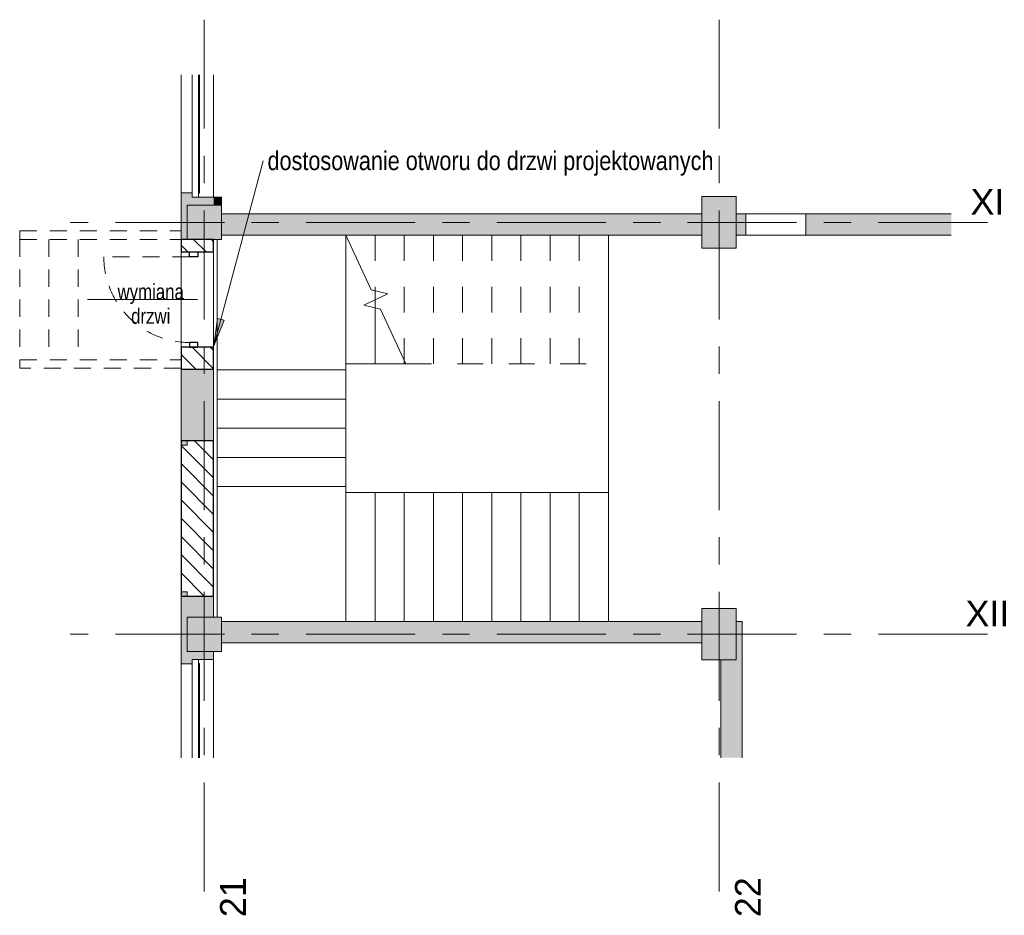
# Model space of a CAD drawing. Header units: centimetres. Extents: x -1428 to 28402, y -8842 to 3590.
# Tile 1 of 11: x -1428 to -280, y 1041 to 2085. Entities that reach past the tile are written whole.
import ezdxf

# ---------------------------------------------------------------- set-up
doc = ezdxf.new("R2010")
doc.units = ezdxf.units.CM
for name, pattern in [('Dash', [60, 30, -30]), ('Oś', [222.25, 127, -31.75, 31.75, -31.75]), ('Wyburzenia', [35, 20, -15])]:
    doc.linetypes.add(name, pattern=pattern)
for name, color, linetype, lineweight in [('A-DETL', 90, 'Continuous', 25), ('A-DETL-GENF', 92, 'Continuous', 9), ('A-DETL-MEDM', 33, 'Wyburzenia', 9), ('A-DOOR', 31, 'Wyburzenia', 9), ('A-DOOR-IDEN', 31, 'Continuous', 13), ('A-FLOR', 192, 'Continuous', 13), ('A-GLAZ', 151, 'Continuous', 13), ('A-WALL', 113, 'Continuous', 13), ('A-WALL-PATT', 111, 'Continuous', 13), ('G-ANNO-TEXT', 231, 'Continuous', 13), ('S-COLS', 52, 'Continuous', 13), ('S-GRID', 1, 'Continuous', 13), ('S-GRID-IDEN', 1, 'Continuous', 13), ('S-STRS', 31, 'Continuous', 13), ('S-STRS-MBND', 31, 'Continuous', 13)]:
    doc.layers.add(name, color=color, linetype=linetype, lineweight=lineweight)
doc.styles.add('Arial', font='arial.ttf', dxfattribs={"height": 30})
doc.styles.add('Arial Narrow', font='ARIALN.TTF', dxfattribs={"height": 22})
doc.styles.add('Arial Narrow_1', font='ARIALN.TTF', dxfattribs={"width": 0.95, "height": 0.18})
pattern_1 = [(315, (-1437.175, -1247.529), (10.6066, 10.6066), [])]

# ---------------------------------------------------------------- blocks, each defined once
blk = doc.blocks.new('DRZWI 1S - automatyczna etykieta - Drzwi 100-2252137-parter niski _-3_30 m_ - wyburzenia i zamurowania Klatka schodowa')
at = {"layer": 'A-DETL-GENF', "color": 10, "linetype": 'Wyburzenia'}
for p, q in [((-55.5, 9), (-55.5, -0.5)), ((-50, 9), (-55.5, 9)), ((-50, -0.5), (-50, 9)), ((55.5, 9), (50, 9)), ((50, 9), (50, -0.5)), ((55.5, -0.5), (55.5, 9)), ((-55.5, -0.5), (-50, -0.5)), ((50, -0.5), (55.5, -0.5))]:
    blk.add_line(p, q, dxfattribs=at)
at = {"layer": 'A-DETL-MEDM', "color": 1, "lineweight": 25}
for p, q in [((-50, 9), (-55.5, 9)), ((-55.5, 9), (-55.5, -0.5)), ((-50, -0.5), (-50, 9)), ((50, -0.5), (50, 9)), ((50, 9), (55.5, 9)), ((55.5, 9), (55.5, -0.5)), ((-55.5, -0.5), (-50, -0.5)), ((55.5, -0.5), (50, -0.5))]:
    blk.add_line(p, q, dxfattribs=at)
at = {"layer": 'A-DOOR', "color": 20, "lineweight": 13}
blk.add_line((50, 9), (50, 109), dxfattribs=at)
blk.add_arc((50, 9), 100, 90, 180, dxfattribs=at)
blk = doc.blocks.new('M_Concrete-Square-Column - 400 x 400mm-1906867-parter niski _-3_30 m_ - wyburzenia i zamurowania Klatka schodowa')
at = {"layer": 'S-COLS', "lineweight": 9}
blk.add_hatch(color=253, dxfattribs=at).paths.add_polyline_path([(-20, -20), (20, -20), (20, 20), (-20, 20), (-20, -9)], flags=0)
for p, q in [((20, 20), (-20, 20)), ((-20, 20), (-20, -20)), ((20, -20), (20, 20)), ((-20, -20), (20, -20))]:
    blk.add_line(p, q, dxfattribs=at)
blk = doc.blocks.new('M_Concrete-rengular-Column - 400 x 600mm-1970677-parter niski _-3_30 m_ - wyburzenia i zamurowania Klatka schodowa')
at = {"layer": 'S-COLS', "lineweight": 9}
blk.add_hatch(color=253, dxfattribs=at).paths.add_polyline_path([(20, -30), (20, 30), (-20, 30), (-20, -30), (2, -30)], flags=0)
for p, q in [((20, 30), (-20, 30)), ((-20, 30), (-20, -30)), ((20, -30), (20, 30)), ((-20, -30), (20, -30))]:
    blk.add_line(p, q, dxfattribs=at)
blk = doc.blocks.new('M_Concrete-Square-Column - 400 x 400mm-1970676-parter niski _-3_30 m_ - wyburzenia i zamurowania Klatka schodowa')
at = {"layer": 'S-COLS', "lineweight": 9}
blk.add_hatch(color=253, dxfattribs=at).paths.add_polyline_path([(20, -20), (20, 20), (-20, 20), (-20, -20), (15, -20)], flags=0)
for p, q in [((20, 20), (-20, 20)), ((-20, 20), (-20, -20)), ((20, -20), (20, 20)), ((-20, -20), (20, -20))]:
    blk.add_line(p, q, dxfattribs=at)
blk = doc.blocks.new('Okno - automatyczna etykieta - 181x80cm _nietypowy podział_-2208605-parter niski _-3_30 m_ - wyburzenia i zamurowania Klatka schodowa')
at = {"layer": 'A-GLAZ', "lineweight": 9}
for p, q in [((-90.5, 1.5), (24, 1.5)), ((-90.5, -6), (-90.5, 1.5)), ((-86, 2.5), (24, 2.5)), ((-86, 1.5), (-86, 2.5)), ((-90.5, -6), (24, -6)), ((24, -6), (-90.5, -6))]:
    blk.add_line(p, q, dxfattribs=at)
blk = doc.blocks.new('Okno - automatyczna etykieta - 181x80cm _nietypowy podział_-2208607-parter niski _-3_30 m_ - wyburzenia i zamurowania Klatka schodowa')
at = {"layer": 'A-GLAZ', "lineweight": 9}
for p, q in [((-90.5, 6), (52.1, 6)), ((-90.5, 6), (52.1, 6)), ((-90.5, -1.5), (-90.5, 6)), ((52.1, -1.5), (-90.5, -1.5)), ((-86, -2.5), (-86, -1.5)), ((52.1, -2.5), (-86, -2.5))]:
    blk.add_line(p, q, dxfattribs=at)
blk = doc.blocks.new('Wymiana Drzwi_PG_typ 100 - --2314812-parter niski _-3_30 m_ - wyburzenia i zamurowania Klatka schodowa')
at = {"layer": 'A-DOOR-IDEN', "insert": (0.051, 0.737), "char_height": 0.18, "width": 1.2882, "attachment_point": 5, "rotation": 90, "line_spacing_factor": 0.949189, "style": 'Arial Narrow_1'}
blk.add_mtext('\\pxqc,t6.70278,13.40556,20.10833,26.81111,33.51389,40.21667,46.91944,53.62222,60.325,67.02778,73.73056,80.43333,87.13611,93.83889,100.54167,107.24444,113.94722,120.65,127.35278,134.05556,140.75833,147.46111,154.16389,160.86667,167.56944,174.27222,180.975,187.67778,194.38056,201.08333,207.78611,214.48889;{wymiana\\Pdrzwi}', dxfattribs=at)

msp = doc.modelspace()

# ---------------------------------------------------------------- hatches: boundary and pattern name
at = {"layer": 'A-DETL-GENF', "lineweight": 25}
h = msp.add_hatch(dxfattribs=at)
h.set_pattern_fill('FP_1', color=6, style=0, pattern_type=2)
h.set_pattern_definition(pattern_1)
h.paths.add_polyline_path([(-1239.62, 1677.33), (-1201.62, 1677.33), (-1201.62, 1702.83), (-1239.62, 1702.83), (-1239.62, 1678.33)], flags=0)
h.paths.add_polyline_path([(-1229.62, 1813.83), (-1201.62, 1813.83), (-1201.62, 1828.33), (-1239.62, 1828.33), (-1239.62, 1813.83), (-1238.03, 1813.83)], flags=0)
h = msp.add_hatch(dxfattribs=at)
h.set_pattern_fill('FP_1', color=3, style=0, pattern_type=2)
h.set_pattern_definition(pattern_1)
h.paths.add_polyline_path([(-1232.42, 1412.83), (-1201.62, 1412.83), (-1201.62, 1593.83), (-1232.62, 1593.83), (-1232.62, 1588.83), (-1239.62, 1588.83), (-1239.62, 1417.83), (-1232.62, 1417.83), (-1232.62, 1412.83)], flags=0)
at = {"layer": 'A-WALL-PATT', "lineweight": 5}
for points in [[(-1232.62, 1833.33), (-1232.62, 1868.33), (-1201.62, 1868.33), (-1201.62, 1877.83), (-1226.62, 1877.83), (-1226.62, 1882.83), (-1239.62, 1882.83), (-1239.62, 1833.33), (-1238.03, 1833.33)], [(-1192.62, 1868.33), (-1192.62, 1877.83), (-1201.62, 1877.83), (-1201.62, 1868.33)], [(-684.57, 1833.33), (-684.57, 1858.33), (-1192.62, 1858.33), (-1192.62, 1833.33), (-939.42, 1833.33)], [(-1226.62, 1333.83), (-1226.62, 1338.83), (-1201.62, 1338.83), (-1201.62, 1348.33), (-1232.62, 1348.33), (-1232.62, 1383.33), (-1239.62, 1383.33), (-1239.62, 1333.83), (-1233.03, 1333.83)], [(-1047.62, 1358.33), (-684.57, 1358.33), (-684.57, 1383.33), (-1192.62, 1383.33), (-1192.62, 1358.33), (-1183.12, 1358.33)]]:
    msp.add_hatch(color=9, dxfattribs=at).paths.add_polyline_path(points, flags=0)
h = msp.add_hatch(color=9, dxfattribs=at)
h.paths.add_polyline_path([(-592.62, 1833.33), (-581.62, 1833.33), (-581.62, 1858.33), (-592.62, 1858.33)], flags=0)
h.paths.add_polyline_path([(-342.21, 1833.33), (-342.21, 1858.33), (-511.62, 1858.33), (-511.62, 1833.33)], flags=0)
h.paths.add_polyline_path([(-684.57, 1833.33), (-632.62, 1833.33), (-632.62, 1858.33), (-684.57, 1858.33)], flags=0)
h = msp.add_hatch(color=9, dxfattribs=at)
h.paths.add_polyline_path([(-1239.62, 1383.33), (-1232.62, 1383.33), (-1232.62, 1388.33), (-1201.62, 1388.33), (-1201.62, 1412.83), (-1232.62, 1412.83), (-1232.62, 1417.83), (-1239.62, 1417.83), (-1239.62, 1412.83)], flags=0)
h.paths.add_polyline_path([(-1239.62, 1588.83), (-1232.62, 1588.83), (-1232.62, 1593.83), (-1201.62, 1593.83), (-1201.62, 1677.33), (-1239.62, 1677.33), (-1239.62, 1622.38)], flags=0)
h.paths.add_polyline_path([(-1239.62, 1828.33), (-1232.62, 1828.33), (-1232.62, 1833.33), (-1239.62, 1833.33)], flags=0)
h = msp.add_hatch(color=9, dxfattribs=at)
h.paths.add_polyline_path([(-632.62, 1358.33), (-632.62, 1383.33), (-684.57, 1383.33), (-684.57, 1358.33)], flags=0)
h.paths.add_polyline_path([(-592.62, 1358.33), (-585.62, 1358.33), (-585.62, 1383.33), (-592.62, 1383.33), (-592.62, 1376.33)], flags=0)
at = {"layer": 'A-WALL-PATT'}
msp.add_hatch(color=254, dxfattribs=at).paths.add_polyline_path([(-585.62, 1224.35), (-585.62, 1358.33), (-592.62, 1358.33), (-592.62, 1338.33), (-610.62, 1338.33), (-610.62, 1224.35), (-592.62, 1224.35)], flags=0)
at = {"layer": 'G-ANNO-TEXT'}
msp.add_hatch(color=50, dxfattribs=at).paths.add_polyline_path([(-1201.47, 1704.62), (-1189.24, 1734.21), (-1197.32, 1736.37)], flags=0)
at = {"layer": 'S-COLS', "lineweight": 5}
msp.add_hatch(color=9, dxfattribs=at).paths.add_polyline_path([(-601.46, 1818.33), (-592.62, 1818.33), (-592.62, 1878.33), (-632.62, 1878.33), (-632.62, 1818.33)], flags=0)

# ---------------------------------------------------------------- linework, layer by layer
at = {"layer": 'A-DETL'}
for p, q in [((-1201.62, 1828.33), (-1239.62, 1828.33)), ((-1239.62, 1828.33), (-1239.62, 1813.83)), ((-1201.62, 1813.83), (-1201.62, 1828.33)), ((-1239.62, 1813.83), (-1201.62, 1813.83)), ((-1201.62, 1702.83), (-1239.62, 1702.83)), ((-1239.62, 1702.83), (-1239.62, 1677.33)), ((-1201.62, 1677.33), (-1201.62, 1702.83)), ((-1239.62, 1677.33), (-1201.62, 1677.33)), ((-1201.62, 1593.83), (-1239.62, 1593.83)), ((-1239.62, 1593.83), (-1239.62, 1412.83)), ((-1201.62, 1412.83), (-1201.62, 1593.83)), ((-1239.62, 1412.83), (-1201.62, 1412.83))]:
    msp.add_line(p, q, dxfattribs=at)
at = {"layer": 'A-DOOR-IDEN'}
msp.add_line((-1220.62, 1758.33), (-1348.65, 1758.33), dxfattribs=at)
at = {"layer": 'A-FLOR', "color": 20, "linetype": 'Wyburzenia'}
msp.add_line((-1359.62, 1828.33), (-1359.62, 1688.33), dxfattribs=at)
at = {"layer": 'A-FLOR', "lineweight": 9}
msp.add_line((-741.62, 1833.33), (-741.62, 1533.33), dxfattribs=at)
at = {"layer": 'A-WALL', "lineweight": 9}
for p, q in [((-1239.62, 1828.33), (-1239.62, 2020.41)), ((-1201.62, 2020.41), (-1201.62, 1877.83)), ((-1239.62, 1882.83), (-1226.62, 1882.83)), ((-1192.62, 1877.83), (-1219.12, 1877.83)), ((-1192.62, 1868.33), (-1192.62, 1877.83)), ((-632.62, 1858.33), (-1192.62, 1858.33)), ((-342.21, 1858.33), (-592.62, 1858.33)), ((-581.62, 1833.33), (-581.62, 1858.33)), ((-511.62, 1833.33), (-511.62, 1858.33)), ((-1192.62, 1833.33), (-632.62, 1833.33)), ((-342.21, 1833.33), (-592.62, 1833.33)), ((-1239.62, 1702.83), (-1239.62, 1813.83)), ((-1201.62, 1813.83), (-1201.62, 1702.83)), ((-1239.62, 1224.35), (-1239.62, 1677.33)), ((-1201.62, 1677.33), (-1201.62, 1388.33)), ((-1239.62, 1588.83), (-1232.62, 1588.83)), ((-1232.62, 1588.83), (-1232.62, 1593.83)), ((-1201.62, 1593.83), (-1232.62, 1593.83)), ((-1239.62, 1417.83), (-1232.62, 1417.83)), ((-1232.62, 1417.83), (-1232.62, 1412.83)), ((-1201.62, 1412.83), (-1232.62, 1412.83)), ((-1192.62, 1383.33), (-632.62, 1383.33)), ((-585.62, 1383.33), (-592.62, 1383.33)), ((-585.62, 1224.35), (-585.62, 1383.33)), ((-1192.62, 1358.33), (-632.62, 1358.33)), ((-1201.62, 1348.33), (-1201.62, 1224.35)), ((-1239.62, 1333.83), (-1226.62, 1333.83)), ((-1201.62, 1338.83), (-1219.12, 1338.83)), ((-610.62, 1338.33), (-610.62, 1224.35))]:
    msp.add_line(p, q, dxfattribs=at)
at = {"layer": 'A-WALL'}
for p, q in [((-632.62, 1833.33), (-632.62, 1858.33)), ((-592.62, 1858.33), (-592.62, 1833.33)), ((-1201.62, 1677.33), (-1239.62, 1677.33))]:
    msp.add_line(p, q, dxfattribs=at)
at = {"layer": 'A-WALL', "color": 20, "linetype": 'Wyburzenia'}
for p, q in [((-1427.62, 1838.33), (-1239.62, 1838.33)), ((-1427.62, 1838.33), (-1427.62, 1828.33)), ((-1239.62, 1813.83), (-1239.62, 1838.33)), ((-1232.62, 1828.33), (-1427.62, 1828.33)), ((-1232.62, 1828.33), (-1239.62, 1828.33)), ((-1201.62, 1813.83), (-1201.62, 1828.33)), ((-1229.62, 1813.83), (-1239.62, 1813.83)), ((-1201.62, 1813.83), (-1220.12, 1813.83)), ((-1239.62, 1702.83), (-1239.62, 1677.33)), ((-1229.62, 1702.83), (-1239.62, 1702.83)), ((-1201.62, 1702.83), (-1220.12, 1702.83)), ((-1201.62, 1702.83), (-1201.62, 1677.33)), ((-1427.62, 1688.33), (-1239.62, 1688.33)), ((-1427.62, 1688.33), (-1427.62, 1678.33)), ((-1239.62, 1688.33), (-1239.62, 1678.33)), ((-1239.62, 1678.33), (-1427.62, 1678.33)), ((-1239.62, 1677.33), (-1201.62, 1677.33))]:
    msp.add_line(p, q, dxfattribs=at)
at = {"layer": 'G-ANNO-TEXT', "color": 50}
for p, q in [((-1201.47, 1704.62), (-1143.9, 1920.16)), ((-1197.32, 1736.37), (-1201.47, 1704.62)), ((-1201.47, 1704.62), (-1189.24, 1734.21)), ((-1189.24, 1734.21), (-1197.32, 1736.37))]:
    msp.add_line(p, q, dxfattribs=at)
at = {"layer": 'S-COLS', "lineweight": 9}
for p, q in [((-592.62, 1878.33), (-632.62, 1878.33)), ((-632.62, 1878.33), (-632.62, 1858.33)), ((-592.62, 1858.33), (-592.62, 1878.33)), ((-632.62, 1858.33), (-632.62, 1833.33)), ((-592.62, 1833.33), (-592.62, 1858.33)), ((-632.62, 1833.33), (-632.62, 1818.33)), ((-592.62, 1818.33), (-592.62, 1833.33)), ((-632.62, 1818.33), (-592.62, 1818.33))]:
    msp.add_line(p, q, dxfattribs=at)
at = {"layer": 'S-GRID', "linetype": 'Oś'}
for p, q in [((-1212.62, 2084.57), (-1212.62, 1062.15)), ((-612.62, 2084.57), (-612.62, 1062.15)), ((-300.12, 1848.33), (-1368.76, 1848.33)), ((-300.12, 1368.33), (-1368.76, 1368.33))]:
    msp.add_line(p, q, dxfattribs=at)
at = {"layer": 'S-STRS', "color": 10, "linetype": 'Wyburzenia', "lineweight": 9}
for p, q in [((-1427.62, 1828.33), (-1427.62, 1688.33)), ((-1427.62, 1828.33), (-1427.62, 1688.33)), ((-1393.62, 1828.33), (-1393.62, 1688.33)), ((-1393.62, 1828.33), (-1393.62, 1688.33)), ((-1359.62, 1828.33), (-1359.62, 1688.33))]:
    msp.add_line(p, q, dxfattribs=at)
at = {"layer": 'S-STRS', "lineweight": 9}
for p, q in [((-1197.62, 1828.33), (-1197.62, 1676.33)), ((-1047.62, 1833.33), (-1047.62, 1683.33)), ((-1047.62, 1833.33), (-1047.62, 1683.33)), ((-1013.62, 1768.61), (-1013.62, 1757.87)), ((-1013.62, 1768.61), (-1013.62, 1757.87)), ((-1013.62, 1748.52), (-1013.62, 1683.33)), ((-1013.62, 1748.52), (-1013.62, 1683.33)), ((-979.62, 1687.5), (-979.62, 1683.33)), ((-979.62, 1687.5), (-979.62, 1683.33)), ((-1197.62, 1676.33), (-1047.62, 1676.33)), ((-1197.62, 1642.33), (-1197.62, 1676.33)), ((-1197.62, 1676.33), (-1047.62, 1676.33)), ((-1047.62, 1676.33), (-1047.62, 1683.33)), ((-1047.62, 1683.33), (-1013.62, 1683.33)), ((-1047.62, 1642.33), (-1047.62, 1676.33)), ((-1013.62, 1683.33), (-979.62, 1683.33)), ((-979.62, 1683.33), (-977.68, 1683.33)), ((-1197.62, 1608.33), (-1197.62, 1642.33)), ((-1197.62, 1642.33), (-1047.62, 1642.33)), ((-1197.62, 1642.33), (-1047.62, 1642.33)), ((-1047.62, 1608.33), (-1047.62, 1642.33)), ((-1197.62, 1574.33), (-1197.62, 1608.33)), ((-1197.62, 1608.33), (-1047.62, 1608.33)), ((-1197.62, 1608.33), (-1047.62, 1608.33)), ((-1047.62, 1574.33), (-1047.62, 1608.33)), ((-1197.62, 1540.33), (-1197.62, 1574.33)), ((-1197.62, 1574.33), (-1047.62, 1574.33)), ((-1197.62, 1574.33), (-1047.62, 1574.33)), ((-1047.62, 1540.33), (-1047.62, 1574.33)), ((-1197.62, 1540.33), (-1197.62, 1388.33)), ((-1197.62, 1540.33), (-1047.62, 1540.33)), ((-1197.62, 1540.33), (-1047.62, 1540.33)), ((-1047.62, 1533.33), (-1047.62, 1540.33)), ((-1047.62, 1383.33), (-1047.62, 1533.33)), ((-1013.62, 1533.33), (-1047.62, 1533.33)), ((-1047.62, 1383.33), (-1047.62, 1533.33)), ((-979.62, 1533.33), (-1013.62, 1533.33)), ((-1013.62, 1383.33), (-1013.62, 1533.33)), ((-1013.62, 1383.33), (-1013.62, 1533.33)), ((-945.62, 1533.33), (-979.62, 1533.33)), ((-979.62, 1383.33), (-979.62, 1533.33)), ((-979.62, 1383.33), (-979.62, 1533.33)), ((-911.62, 1533.33), (-945.62, 1533.33)), ((-945.62, 1383.33), (-945.62, 1533.33)), ((-945.62, 1383.33), (-945.62, 1533.33)), ((-877.62, 1533.33), (-911.62, 1533.33)), ((-911.62, 1383.33), (-911.62, 1533.33)), ((-911.62, 1383.33), (-911.62, 1533.33)), ((-843.62, 1533.33), (-877.62, 1533.33)), ((-877.62, 1383.33), (-877.62, 1533.33)), ((-877.62, 1383.33), (-877.62, 1533.33)), ((-809.62, 1533.33), (-843.62, 1533.33)), ((-843.62, 1383.33), (-843.62, 1533.33)), ((-843.62, 1383.33), (-843.62, 1533.33)), ((-775.62, 1533.33), (-809.62, 1533.33)), ((-809.62, 1383.33), (-809.62, 1533.33)), ((-809.62, 1383.33), (-809.62, 1533.33)), ((-741.62, 1533.33), (-775.62, 1533.33)), ((-775.62, 1383.33), (-775.62, 1533.33)), ((-775.62, 1383.33), (-775.62, 1533.33)), ((-741.62, 1383.33), (-741.62, 1533.33)), ((-741.62, 1383.33), (-741.62, 1533.33))]:
    msp.add_line(p, q, dxfattribs=at)
at = {"layer": 'S-STRS-MBND', "linetype": 'Dash', "lineweight": 9}
for p, q in [((-1047.62, 1833.33), (-741.62, 1833.33)), ((-1013.62, 1833.33), (-1013.62, 1768.61)), ((-1013.62, 1833.33), (-1013.62, 1768.61)), ((-979.62, 1833.33), (-979.62, 1687.5)), ((-979.62, 1833.33), (-979.62, 1687.5)), ((-945.62, 1833.33), (-945.62, 1683.33)), ((-945.62, 1833.33), (-945.62, 1683.33)), ((-911.62, 1833.33), (-911.62, 1683.33)), ((-911.62, 1833.33), (-911.62, 1683.33)), ((-877.62, 1833.33), (-877.62, 1683.33)), ((-877.62, 1833.33), (-877.62, 1683.33)), ((-843.62, 1833.33), (-843.62, 1683.33)), ((-843.62, 1833.33), (-843.62, 1683.33)), ((-809.62, 1833.33), (-809.62, 1683.33)), ((-809.62, 1833.33), (-809.62, 1683.33)), ((-775.62, 1833.33), (-775.62, 1683.33)), ((-775.62, 1833.33), (-775.62, 1683.33)), ((-741.62, 1833.33), (-741.62, 1683.33)), ((-1013.62, 1757.87), (-1013.62, 1748.52)), ((-1013.62, 1757.87), (-1013.62, 1748.52)), ((-977.68, 1683.33), (-741.62, 1683.33))]:
    msp.add_line(p, q, dxfattribs=at)
at = {"layer": 'S-STRS-MBND', "lineweight": 9}
for p, q in [((-1017.93, 1769.65), (-1047.62, 1833.33)), ((-998.49, 1764.93), (-1017.93, 1769.65)), ((-1026.81, 1751.72), (-998.49, 1764.93)), ((-1007.37, 1747), (-1026.81, 1751.72)), ((-977.68, 1683.33), (-1007.37, 1747))]:
    msp.add_line(p, q, dxfattribs=at)

# ---------------------------------------------------------------- block references
at = {"layer": 'A-DOOR', "color": 20, "lineweight": 13, "rotation": 89.99999999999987}
msp.add_blockref('DRZWI 1S - automatyczna etykieta - Drzwi 100-2252137-parter niski _-3_30 m_ - wyburzenia i zamurowania Klatka schodowa', (-1220.62, 1758.33), dxfattribs=at)
at = {"layer": 'A-DOOR-IDEN', "xscale": 99.99999999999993, "yscale": 99.99999999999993, "zscale": 99.99999999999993, "rotation": 270.0000000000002}
msp.add_blockref('Wymiana Drzwi_PG_typ 100 - --2314812-parter niski _-3_30 m_ - wyburzenia i zamurowania Klatka schodowa', (-1348.65, 1758.33), dxfattribs=at)
at = {"layer": 'A-GLAZ', "lineweight": 9}
for name, p, rotation in [('Okno - automatyczna etykieta - 181x80cm _nietypowy podział_-2208607-parter niski _-3_30 m_ - wyburzenia i zamurowania Klatka schodowa', (-1220.62, 1968.33), 90.00000000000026), ('Okno - automatyczna etykieta - 181x80cm _nietypowy podział_-2208605-parter niski _-3_30 m_ - wyburzenia i zamurowania Klatka schodowa', (-1220.62, 1248.33), 270.0000000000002)]:
    msp.add_blockref(name, p, dxfattribs=dict(at, rotation=rotation))
at = {"layer": 'S-COLS', "lineweight": 9}
for name, p in [('M_Concrete-Square-Column - 400 x 400mm-1970676-parter niski _-3_30 m_ - wyburzenia i zamurowania Klatka schodowa', (-1212.62, 1848.33)), ('M_Concrete-Square-Column - 400 x 400mm-1906867-parter niski _-3_30 m_ - wyburzenia i zamurowania Klatka schodowa', (-1212.62, 1368.33)), ('M_Concrete-rengular-Column - 400 x 600mm-1970677-parter niski _-3_30 m_ - wyburzenia i zamurowania Klatka schodowa', (-612.62, 1368.33))]:
    msp.add_blockref(name, p, dxfattribs=at)

# ---------------------------------------------------------------- texts
at = {"layer": 'G-ANNO-TEXT', "color": 7, "insert": (-1138.9, 1931.27), "char_height": 22, "width": 512.474, "attachment_point": 1, "line_spacing_factor": 0.949189, "style": 'Arial Narrow'}
msp.add_mtext('\\pxt5.77273,11.54545,17.31818,23.09091,28.86364,34.63636,40.40909,46.18182,51.95455,57.72727,63.5,69.27273,75.04545,80.81818,86.59091,92.36364,98.13636,103.90909,109.68182,115.45455,121.22727,127,132.77273,138.54545,144.31818,150.09091,155.86364,161.63636,167.40909,173.18182,178.95455,184.72727;{dostosowanie otworu do drzwi projektowanych}', dxfattribs=at)
at = {"layer": 'S-GRID-IDEN', "char_height": 30, "attachment_point": 5, "line_spacing_factor": 0.936439, "style": 'Arial'}
for s, insert, width in [('\\pxqc,t4.23333,8.46667,12.7,16.93333,21.16667,25.4,29.63333,33.86667,38.1,42.33333,46.56667,50.8,55.03333,59.26667,63.5,67.73333,71.96667,76.2,80.43333,84.66667,88.9,93.13333,97.36667,101.6,105.83333,110.06667,114.3,118.53333,122.76667,127,131.23333,135.46667;{XI}', (-299.99, 1872.39), 39.7), ('\\pxqc,t4.23333,8.46667,12.7,16.93333,21.16667,25.4,29.63333,33.86667,38.1,42.33333,46.56667,50.8,55.03333,59.26667,63.5,67.73333,71.96667,76.2,80.43333,84.66667,88.9,93.13333,97.36667,101.6,105.83333,110.06667,114.3,118.53333,122.76667,127,131.23333,135.46667;{XII}', (-299.99, 1392.39), 51.6)]:
    msp.add_mtext(s, dxfattribs=dict(at, insert=insert, width=width))
at = {"layer": 'S-GRID-IDEN', "char_height": 30, "width": 48.3, "attachment_point": 5, "rotation": 90, "line_spacing_factor": 0.936439, "style": 'Arial'}
for s, insert in [('\\pxqc,t4.23333,8.46667,12.7,16.93333,21.16667,25.4,29.63333,33.86667,38.1,42.33333,46.56667,50.8,55.03333,59.26667,63.5,67.73333,71.96667,76.2,80.43333,84.66667,88.9,93.13333,97.36667,101.6,105.83333,110.06667,114.3,118.53333,122.76667,127,131.23333,135.46667;{21}', (-1179.12, 1061.82)), ('\\pxqc,t4.23333,8.46667,12.7,16.93333,21.16667,25.4,29.63333,33.86667,38.1,42.33333,46.56667,50.8,55.03333,59.26667,63.5,67.73333,71.96667,76.2,80.43333,84.66667,88.9,93.13333,97.36667,101.6,105.83333,110.06667,114.3,118.53333,122.76667,127,131.23333,135.46667;{22}', (-579.12, 1061.82))]:
    msp.add_mtext(s, dxfattribs=dict(at, insert=insert))

doc.saveas('drawing.dxf')
